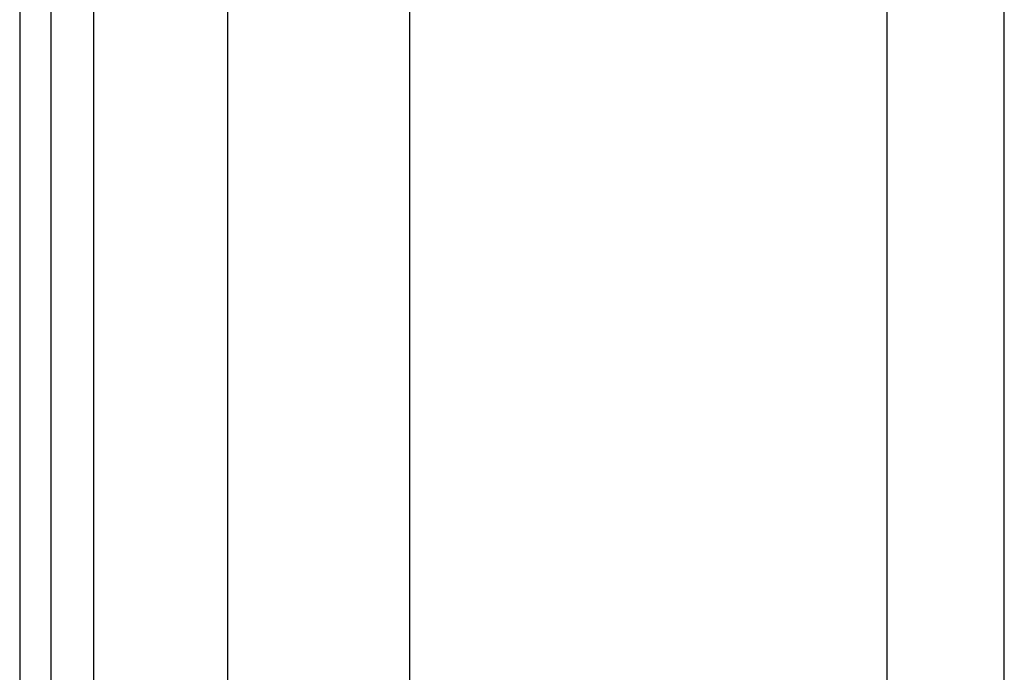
# Model space of a CAD drawing. Header units: inches. Extents: x 6 to 173, y 11 to 93.
# Tile 49 of 214: x 5.54 to 7.68, y 47.62 to 49.04. Entities that reach past the tile are written whole.
import ezdxf

# ---------------------------------------------------------------- set-up
doc = ezdxf.new("R2010")
doc.units = ezdxf.units.IN
doc.header["$MEASUREMENT"] = 0
doc.layers.add('Visible Edges(ANSI)', color=7, linetype='Continuous', lineweight=25)
doc.layers.add('Visible Tangent Edges(ANSI)', color=7, linetype='Continuous', lineweight=25)

msp = doc.modelspace()

# ---------------------------------------------------------------- linework, layer by layer
at = {"layer": 'Visible Edges(ANSI)'}
for p, q in [((5.5394, 70.6177), (5.5394, 29.1367)), ((5.6074, 29.1367), (5.6074, 70.6177)), ((7.6764, 47.4163), (7.6764, 52.3381)), ((7.4223, 47.5023), (7.4223, 49.6128)), ((5.9915, 33.6086), (5.9915, 49.4948)), ((6.3852, 49.4939), (6.3852, 33.6096))]:
    msp.add_line(p, q, dxfattribs=at)
at = {"layer": 'Visible Tangent Edges(ANSI)'}
msp.add_line((5.7004, 29.1367), (5.7004, 70.6177), dxfattribs=at)

doc.saveas('drawing.dxf')
